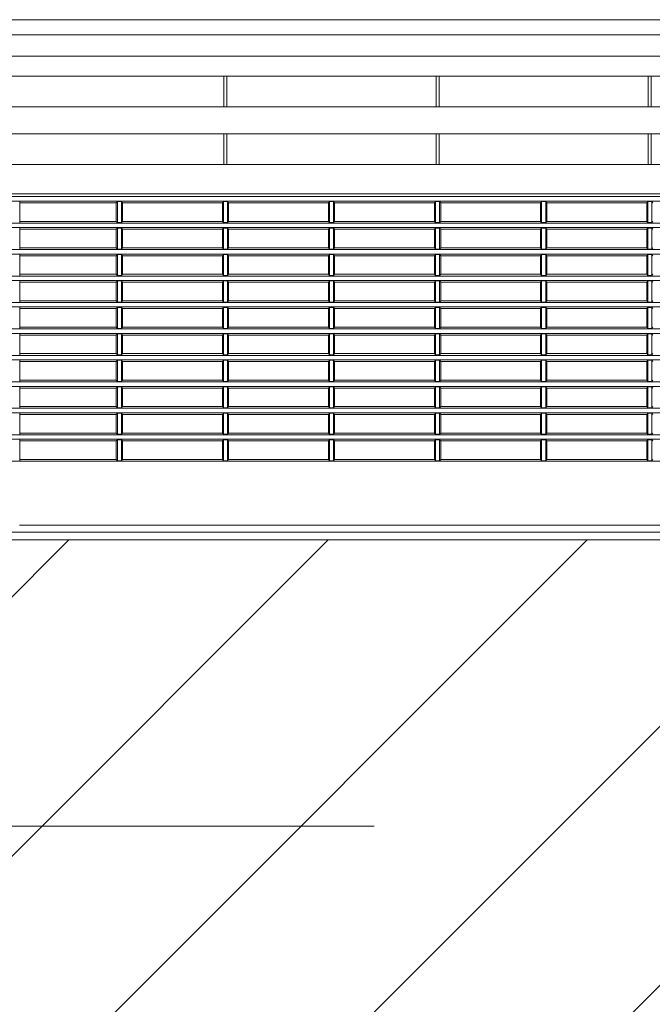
# Model space of a CAD drawing. Header units: millimetres. Extents: x -4612887 to -4536833, y -5457376 to -5415716.
# Tile 9 of 144: x -4602017 to -4601740, y -5453992 to -5453562. Entities that reach past the tile are written whole.
import ezdxf

# ---------------------------------------------------------------- set-up
doc = ezdxf.new("R2010")
doc.units = ezdxf.units.MM
doc.header["$MEASUREMENT"] = 0
doc.linetypes.add('Kropki i Kreski', pattern=[670.277762, 352.777767, -176.388884, 0, -141.111112])
for name, color, linetype, lineweight in [('is_KT-urzadzenia', 104, 'Continuous', 30), ('Osie', 8, 'Continuous', 18), ('Ściany zewnętrzne', 255, 'Continuous', 18)]:
    doc.layers.add(name, color=color, linetype=linetype, lineweight=lineweight)

msp = doc.modelspace()

# ---------------------------------------------------------------- hatches: boundary and pattern name
at = {"layer": 'Ściany zewnętrzne', "linetype": 'Continuous'}
h = msp.add_hatch(dxfattribs=at)
h.set_pattern_fill('BLOCZKI_CERAMICZNE', color=8, style=0, pattern_type=2)
h.set_pattern_definition([(45, (-4559356.9, -5416807.61), (-56.56854, 56.56854), [])])
h.paths.add_polyline_path([(-4599275.69, -5453789.1), (-4603450.69, -5453789.1), (-4603450.69, -5454039.1), (-4599275.69, -5454039.1)])

# ---------------------------------------------------------------- linework, layer by layer
at = {"layer": 'is_KT-urzadzenia', "linetype": 'Continuous', "lineweight": 9}
for p, q in [((-4601504.98, -5453561.89), (-4602436.1, -5453561.89)), ((-4601503.7, -5453568.48), (-4602437.38, -5453568.48)), ((-4601507.46, -5453577.77), (-4602433.62, -5453577.77)), ((-4601529.74, -5453586.58), (-4602411.34, -5453586.58)), ((-4601927.56, -5453586.58), (-4601927.56, -5453599.91)), ((-4601926.22, -5453586.58), (-4601926.22, -5453599.91)), ((-4601834.91, -5453586.58), (-4601834.91, -5453599.91)), ((-4601833.58, -5453586.58), (-4601833.58, -5453599.91)), ((-4601742.27, -5453586.58), (-4601742.27, -5453599.91)), ((-4601740.93, -5453586.58), (-4601740.93, -5453599.91)), ((-4601516.13, -5453599.91), (-4602424.69, -5453599.91)), ((-4601514.35, -5453611.76), (-4602426.54, -5453611.76)), ((-4601927.56, -5453611.76), (-4601927.56, -5453625.09)), ((-4601926.22, -5453611.76), (-4601926.22, -5453625.09)), ((-4601834.91, -5453611.76), (-4601834.91, -5453625.09)), ((-4601833.58, -5453611.76), (-4601833.58, -5453625.09)), ((-4601742.27, -5453611.76), (-4601742.27, -5453625.09)), ((-4601740.93, -5453611.76), (-4601740.93, -5453625.09)), ((-4601514.54, -5453625.09), (-4602426.54, -5453625.09)), ((-4602465.16, -5453637.92), (-4601475.92, -5453637.92)), ((-4602417.06, -5453639.16), (-4601524.02, -5453639.16)), ((-4602414.39, -5453641.13), (-4601526.69, -5453641.13)), ((-4602016.64, -5453641.13), (-4602016.64, -5453650.71)), ((-4602016.64, -5453641.87), (-4601974.55, -5453641.87)), ((-4601974.55, -5453641.87), (-4601974.1, -5453641.32)), ((-4601974.55, -5453641.87), (-4601974.55, -5453649.97)), ((-4601974.1, -5453641.32), (-4601974.1, -5453650.52)), ((-4601974.1, -5453641.32), (-4601972.32, -5453641.32)), ((-4601972.32, -5453641.32), (-4601971.88, -5453641.87)), ((-4601972.32, -5453641.32), (-4601972.32, -5453650.52)), ((-4601971.88, -5453641.87), (-4601928.23, -5453641.87)), ((-4601971.88, -5453649.97), (-4601971.88, -5453641.87)), ((-4601928.23, -5453641.87), (-4601927.78, -5453641.32)), ((-4601928.23, -5453641.87), (-4601928.23, -5453649.97)), ((-4601927.78, -5453641.32), (-4601927.78, -5453650.52)), ((-4601927.78, -5453641.32), (-4601926, -5453641.32)), ((-4601926, -5453641.32), (-4601925.55, -5453641.87)), ((-4601926, -5453641.32), (-4601926, -5453650.52)), ((-4601925.55, -5453641.87), (-4601881.9, -5453641.87)), ((-4601925.55, -5453649.97), (-4601925.55, -5453641.87)), ((-4601881.9, -5453641.87), (-4601881.46, -5453641.32)), ((-4601881.9, -5453641.87), (-4601881.9, -5453649.97)), ((-4601881.46, -5453641.32), (-4601881.46, -5453650.52)), ((-4601881.46, -5453641.32), (-4601879.68, -5453641.32)), ((-4601879.68, -5453641.32), (-4601879.23, -5453641.87)), ((-4601879.68, -5453641.32), (-4601879.68, -5453650.52)), ((-4601879.23, -5453641.87), (-4601835.58, -5453641.87)), ((-4601879.23, -5453649.97), (-4601879.23, -5453641.87)), ((-4601835.58, -5453641.87), (-4601835.14, -5453641.32)), ((-4601835.58, -5453641.87), (-4601835.58, -5453649.97)), ((-4601835.14, -5453641.32), (-4601835.14, -5453650.52)), ((-4601835.14, -5453641.32), (-4601833.35, -5453641.32)), ((-4601833.35, -5453641.32), (-4601832.91, -5453641.87)), ((-4601833.35, -5453641.32), (-4601833.35, -5453650.52)), ((-4601832.91, -5453641.87), (-4601789.26, -5453641.87)), ((-4601832.91, -5453649.97), (-4601832.91, -5453641.87)), ((-4601789.26, -5453641.87), (-4601788.81, -5453641.32)), ((-4601789.26, -5453641.87), (-4601789.26, -5453649.97)), ((-4601788.81, -5453641.32), (-4601788.81, -5453650.52)), ((-4601788.81, -5453641.32), (-4601787.03, -5453641.32)), ((-4601787.03, -5453641.32), (-4601786.59, -5453641.87)), ((-4601787.03, -5453641.32), (-4601787.03, -5453650.52)), ((-4601786.59, -5453641.87), (-4601742.94, -5453641.87)), ((-4601786.59, -5453649.97), (-4601786.59, -5453641.87)), ((-4601742.94, -5453641.87), (-4601742.49, -5453641.32)), ((-4601742.94, -5453641.87), (-4601742.94, -5453649.97)), ((-4601742.49, -5453641.32), (-4601742.49, -5453650.52)), ((-4601742.49, -5453641.32), (-4601740.71, -5453641.32)), ((-4601740.71, -5453641.32), (-4601740.27, -5453641.87)), ((-4601740.71, -5453641.32), (-4601740.71, -5453650.52)), ((-4602429.14, -5453650.71), (-4601511.94, -5453650.71)), ((-4602016.64, -5453649.97), (-4601974.55, -5453649.97)), ((-4601974.55, -5453649.97), (-4601974.1, -5453650.52)), ((-4601974.1, -5453650.52), (-4601972.32, -5453650.52)), ((-4601972.32, -5453650.52), (-4601971.88, -5453649.97)), ((-4601971.88, -5453649.97), (-4601928.23, -5453649.97)), ((-4601928.23, -5453649.97), (-4601927.78, -5453650.52)), ((-4601927.78, -5453650.52), (-4601926, -5453650.52)), ((-4601926, -5453650.52), (-4601925.55, -5453649.97)), ((-4601925.55, -5453649.97), (-4601881.9, -5453649.97)), ((-4601881.9, -5453649.97), (-4601881.46, -5453650.52)), ((-4601881.46, -5453650.52), (-4601879.68, -5453650.52)), ((-4601879.68, -5453650.52), (-4601879.23, -5453649.97)), ((-4601879.23, -5453649.97), (-4601835.58, -5453649.97)), ((-4601835.58, -5453649.97), (-4601835.14, -5453650.52)), ((-4601835.14, -5453650.52), (-4601833.35, -5453650.52)), ((-4601833.35, -5453650.52), (-4601832.91, -5453649.97)), ((-4601832.91, -5453649.97), (-4601789.26, -5453649.97)), ((-4601789.26, -5453649.97), (-4601788.81, -5453650.52)), ((-4601788.81, -5453650.52), (-4601787.03, -5453650.52)), ((-4601787.03, -5453650.52), (-4601786.59, -5453649.97)), ((-4601786.59, -5453649.97), (-4601742.94, -5453649.97)), ((-4601742.94, -5453649.97), (-4601742.49, -5453650.52)), ((-4601742.49, -5453650.52), (-4601740.71, -5453650.52)), ((-4601740.71, -5453650.52), (-4601740.27, -5453649.97)), ((-4602429.33, -5453652.68), (-4601511.75, -5453652.68)), ((-4602016.64, -5453652.68), (-4602016.64, -5453662.26)), ((-4602016.64, -5453653.43), (-4601974.55, -5453653.43)), ((-4601974.55, -5453653.43), (-4601974.1, -5453652.87)), ((-4601974.55, -5453653.43), (-4601974.55, -5453661.52)), ((-4601974.1, -5453652.87), (-4601974.1, -5453662.08)), ((-4601974.1, -5453652.87), (-4601972.32, -5453652.87)), ((-4601972.32, -5453652.87), (-4601971.88, -5453653.43)), ((-4601972.32, -5453652.87), (-4601972.32, -5453662.08)), ((-4601971.88, -5453653.43), (-4601928.23, -5453653.43)), ((-4601971.88, -5453661.52), (-4601971.88, -5453653.43)), ((-4601928.23, -5453653.43), (-4601927.78, -5453652.87)), ((-4601928.23, -5453653.43), (-4601928.23, -5453661.52)), ((-4601927.78, -5453652.87), (-4601927.78, -5453662.08)), ((-4601927.78, -5453652.87), (-4601926, -5453652.87)), ((-4601926, -5453652.87), (-4601925.55, -5453653.43)), ((-4601926, -5453652.87), (-4601926, -5453662.08)), ((-4601925.55, -5453653.43), (-4601881.9, -5453653.43)), ((-4601925.55, -5453661.52), (-4601925.55, -5453653.43)), ((-4601881.9, -5453653.43), (-4601881.46, -5453652.87)), ((-4601881.9, -5453653.43), (-4601881.9, -5453661.52)), ((-4601881.46, -5453652.87), (-4601881.46, -5453662.08)), ((-4601881.46, -5453652.87), (-4601879.68, -5453652.87)), ((-4601879.68, -5453652.87), (-4601879.23, -5453653.43)), ((-4601879.68, -5453652.87), (-4601879.68, -5453662.08)), ((-4601879.23, -5453653.43), (-4601835.58, -5453653.43)), ((-4601879.23, -5453661.52), (-4601879.23, -5453653.43)), ((-4601835.58, -5453653.43), (-4601835.14, -5453652.87)), ((-4601835.58, -5453653.43), (-4601835.58, -5453661.52)), ((-4601835.14, -5453652.87), (-4601835.14, -5453662.08)), ((-4601835.14, -5453652.87), (-4601833.35, -5453652.87)), ((-4601833.35, -5453652.87), (-4601832.91, -5453653.43)), ((-4601833.35, -5453652.87), (-4601833.35, -5453662.08)), ((-4601832.91, -5453653.43), (-4601789.26, -5453653.43)), ((-4601832.91, -5453661.52), (-4601832.91, -5453653.43)), ((-4601789.26, -5453653.43), (-4601788.81, -5453652.87)), ((-4601789.26, -5453653.43), (-4601789.26, -5453661.52)), ((-4601788.81, -5453652.87), (-4601788.81, -5453662.08)), ((-4601788.81, -5453652.87), (-4601787.03, -5453652.87)), ((-4601787.03, -5453652.87), (-4601786.59, -5453653.43)), ((-4601787.03, -5453652.87), (-4601787.03, -5453662.08)), ((-4601786.59, -5453661.52), (-4601786.59, -5453653.43)), ((-4601786.59, -5453653.43), (-4601742.94, -5453653.43)), ((-4601742.94, -5453653.43), (-4601742.49, -5453652.87)), ((-4601742.94, -5453653.43), (-4601742.94, -5453661.52)), ((-4601742.49, -5453652.87), (-4601742.49, -5453662.08)), ((-4601742.49, -5453652.87), (-4601740.71, -5453652.87)), ((-4601740.71, -5453652.87), (-4601740.27, -5453653.43)), ((-4601740.71, -5453652.87), (-4601740.71, -5453662.08)), ((-4602429.73, -5453662.26), (-4601511.35, -5453662.26)), ((-4602016.64, -5453661.52), (-4601974.55, -5453661.52)), ((-4601974.55, -5453661.52), (-4601974.1, -5453662.08)), ((-4601974.1, -5453662.08), (-4601972.32, -5453662.08)), ((-4601972.32, -5453662.08), (-4601971.88, -5453661.52)), ((-4601971.88, -5453661.52), (-4601928.23, -5453661.52)), ((-4601928.23, -5453661.52), (-4601927.78, -5453662.08)), ((-4601927.78, -5453662.08), (-4601926, -5453662.08)), ((-4601926, -5453662.08), (-4601925.55, -5453661.52)), ((-4601925.55, -5453661.52), (-4601881.9, -5453661.52)), ((-4601881.9, -5453661.52), (-4601881.46, -5453662.08)), ((-4601881.46, -5453662.08), (-4601879.68, -5453662.08)), ((-4601879.68, -5453662.08), (-4601879.23, -5453661.52)), ((-4601879.23, -5453661.52), (-4601835.58, -5453661.52)), ((-4601835.58, -5453661.52), (-4601835.14, -5453662.08)), ((-4601835.14, -5453662.08), (-4601833.35, -5453662.08)), ((-4601833.35, -5453662.08), (-4601832.91, -5453661.52)), ((-4601832.91, -5453661.52), (-4601789.26, -5453661.52)), ((-4601789.26, -5453661.52), (-4601788.81, -5453662.08)), ((-4601788.81, -5453662.08), (-4601787.03, -5453662.08)), ((-4601787.03, -5453662.08), (-4601786.59, -5453661.52)), ((-4601786.59, -5453661.52), (-4601742.94, -5453661.52)), ((-4601742.94, -5453661.52), (-4601742.49, -5453662.08)), ((-4601742.49, -5453662.08), (-4601740.71, -5453662.08)), ((-4601740.71, -5453662.08), (-4601740.27, -5453661.52)), ((-4602429.9, -5453664.24), (-4601511.17, -5453664.24)), ((-4602016.64, -5453664.24), (-4602016.64, -5453673.82)), ((-4602016.64, -5453664.98), (-4601974.55, -5453664.98)), ((-4601974.55, -5453664.98), (-4601974.1, -5453664.42)), ((-4601974.55, -5453664.98), (-4601974.55, -5453673.08)), ((-4601974.1, -5453664.42), (-4601974.1, -5453673.63)), ((-4601974.1, -5453664.42), (-4601972.32, -5453664.42)), ((-4601972.32, -5453664.42), (-4601972.32, -5453673.63)), ((-4601972.32, -5453664.42), (-4601971.88, -5453664.98)), ((-4601971.88, -5453664.98), (-4601928.23, -5453664.98)), ((-4601971.88, -5453673.08), (-4601971.88, -5453664.98)), ((-4601928.23, -5453664.98), (-4601927.78, -5453664.42)), ((-4601928.23, -5453664.98), (-4601928.23, -5453673.08)), ((-4601927.78, -5453664.42), (-4601927.78, -5453673.63)), ((-4601927.78, -5453664.42), (-4601926, -5453664.42)), ((-4601926, -5453664.42), (-4601926, -5453673.63)), ((-4601926, -5453664.42), (-4601925.55, -5453664.98)), ((-4601925.55, -5453664.98), (-4601881.9, -5453664.98)), ((-4601925.55, -5453673.08), (-4601925.55, -5453664.98)), ((-4601881.9, -5453664.98), (-4601881.46, -5453664.42)), ((-4601881.9, -5453664.98), (-4601881.9, -5453673.08)), ((-4601881.46, -5453664.42), (-4601881.46, -5453673.63)), ((-4601881.46, -5453664.42), (-4601879.68, -5453664.42)), ((-4601879.68, -5453664.42), (-4601879.68, -5453673.63)), ((-4601879.68, -5453664.42), (-4601879.23, -5453664.98)), ((-4601879.23, -5453664.98), (-4601835.58, -5453664.98)), ((-4601879.23, -5453673.08), (-4601879.23, -5453664.98)), ((-4601835.58, -5453664.98), (-4601835.14, -5453664.42)), ((-4601835.58, -5453664.98), (-4601835.58, -5453673.08)), ((-4601835.14, -5453664.42), (-4601835.14, -5453673.63)), ((-4601835.14, -5453664.42), (-4601833.35, -5453664.42)), ((-4601833.35, -5453664.42), (-4601833.35, -5453673.63)), ((-4601833.35, -5453664.42), (-4601832.91, -5453664.98)), ((-4601832.91, -5453664.98), (-4601789.26, -5453664.98)), ((-4601832.91, -5453673.08), (-4601832.91, -5453664.98)), ((-4601789.26, -5453664.98), (-4601788.81, -5453664.42)), ((-4601789.26, -5453664.98), (-4601789.26, -5453673.08)), ((-4601788.81, -5453664.42), (-4601788.81, -5453673.63)), ((-4601788.81, -5453664.42), (-4601787.03, -5453664.42)), ((-4601787.03, -5453664.42), (-4601787.03, -5453673.63)), ((-4601787.03, -5453664.42), (-4601786.59, -5453664.98)), ((-4601786.59, -5453673.08), (-4601786.59, -5453664.98)), ((-4601786.59, -5453664.98), (-4601742.94, -5453664.98)), ((-4601742.94, -5453664.98), (-4601742.49, -5453664.42)), ((-4601742.94, -5453664.98), (-4601742.94, -5453673.08)), ((-4601742.49, -5453664.42), (-4601742.49, -5453673.63)), ((-4601742.49, -5453664.42), (-4601740.71, -5453664.42)), ((-4601740.71, -5453664.42), (-4601740.71, -5453673.63)), ((-4601740.71, -5453664.42), (-4601740.27, -5453664.98)), ((-4602430.43, -5453675.79), (-4601510.65, -5453675.79)), ((-4602430.28, -5453673.82), (-4601510.8, -5453673.82)), ((-4602016.64, -5453673.08), (-4601974.55, -5453673.08)), ((-4602016.64, -5453675.79), (-4602016.64, -5453685.37)), ((-4602016.64, -5453676.53), (-4601974.55, -5453676.53)), ((-4601974.55, -5453673.08), (-4601974.1, -5453673.63)), ((-4601974.55, -5453676.53), (-4601974.1, -5453675.98)), ((-4601974.55, -5453676.53), (-4601974.55, -5453684.63)), ((-4601974.1, -5453673.63), (-4601972.32, -5453673.63)), ((-4601974.1, -5453675.98), (-4601974.1, -5453685.18)), ((-4601974.1, -5453675.98), (-4601972.32, -5453675.98)), ((-4601972.32, -5453673.63), (-4601971.88, -5453673.08)), ((-4601972.32, -5453675.98), (-4601971.88, -5453676.53)), ((-4601972.32, -5453675.98), (-4601972.32, -5453685.18)), ((-4601971.88, -5453673.08), (-4601928.23, -5453673.08)), ((-4601971.88, -5453676.53), (-4601928.23, -5453676.53)), ((-4601971.88, -5453684.63), (-4601971.88, -5453676.53)), ((-4601928.23, -5453673.08), (-4601927.78, -5453673.63)), ((-4601928.23, -5453676.53), (-4601927.78, -5453675.98)), ((-4601928.23, -5453676.53), (-4601928.23, -5453684.63)), ((-4601927.78, -5453673.63), (-4601926, -5453673.63)), ((-4601927.78, -5453675.98), (-4601927.78, -5453685.18)), ((-4601927.78, -5453675.98), (-4601926, -5453675.98)), ((-4601926, -5453673.63), (-4601925.55, -5453673.08)), ((-4601926, -5453675.98), (-4601925.55, -5453676.53)), ((-4601926, -5453675.98), (-4601926, -5453685.18)), ((-4601925.55, -5453673.08), (-4601881.9, -5453673.08)), ((-4601925.55, -5453676.53), (-4601881.9, -5453676.53)), ((-4601925.55, -5453684.63), (-4601925.55, -5453676.53)), ((-4601881.9, -5453673.08), (-4601881.46, -5453673.63)), ((-4601881.9, -5453676.53), (-4601881.46, -5453675.98)), ((-4601881.9, -5453676.53), (-4601881.9, -5453684.63)), ((-4601881.46, -5453673.63), (-4601879.68, -5453673.63)), ((-4601881.46, -5453675.98), (-4601881.46, -5453685.18)), ((-4601881.46, -5453675.98), (-4601879.68, -5453675.98)), ((-4601879.68, -5453673.63), (-4601879.23, -5453673.08)), ((-4601879.68, -5453675.98), (-4601879.23, -5453676.53)), ((-4601879.68, -5453675.98), (-4601879.68, -5453685.18)), ((-4601879.23, -5453673.08), (-4601835.58, -5453673.08)), ((-4601879.23, -5453676.53), (-4601835.58, -5453676.53)), ((-4601879.23, -5453684.63), (-4601879.23, -5453676.53)), ((-4601835.58, -5453673.08), (-4601835.14, -5453673.63)), ((-4601835.58, -5453676.53), (-4601835.14, -5453675.98)), ((-4601835.58, -5453676.53), (-4601835.58, -5453684.63)), ((-4601835.14, -5453673.63), (-4601833.35, -5453673.63)), ((-4601835.14, -5453675.98), (-4601835.14, -5453685.18)), ((-4601835.14, -5453675.98), (-4601833.35, -5453675.98)), ((-4601833.35, -5453673.63), (-4601832.91, -5453673.08)), ((-4601833.35, -5453675.98), (-4601832.91, -5453676.53)), ((-4601833.35, -5453675.98), (-4601833.35, -5453685.18)), ((-4601832.91, -5453673.08), (-4601789.26, -5453673.08)), ((-4601832.91, -5453676.53), (-4601789.26, -5453676.53)), ((-4601832.91, -5453684.63), (-4601832.91, -5453676.53)), ((-4601789.26, -5453673.08), (-4601788.81, -5453673.63)), ((-4601789.26, -5453676.53), (-4601788.81, -5453675.98)), ((-4601789.26, -5453676.53), (-4601789.26, -5453684.63)), ((-4601788.81, -5453673.63), (-4601787.03, -5453673.63)), ((-4601788.81, -5453675.98), (-4601788.81, -5453685.18)), ((-4601788.81, -5453675.98), (-4601787.03, -5453675.98)), ((-4601787.03, -5453673.63), (-4601786.59, -5453673.08)), ((-4601787.03, -5453675.98), (-4601786.59, -5453676.53)), ((-4601787.03, -5453675.98), (-4601787.03, -5453685.18)), ((-4601786.59, -5453673.08), (-4601742.94, -5453673.08)), ((-4601786.59, -5453684.63), (-4601786.59, -5453676.53)), ((-4601786.59, -5453676.53), (-4601742.94, -5453676.53)), ((-4601742.94, -5453673.08), (-4601742.49, -5453673.63)), ((-4601742.94, -5453676.53), (-4601742.49, -5453675.98)), ((-4601742.94, -5453676.53), (-4601742.94, -5453684.63)), ((-4601742.49, -5453673.63), (-4601740.71, -5453673.63)), ((-4601742.49, -5453675.98), (-4601742.49, -5453685.18)), ((-4601742.49, -5453675.98), (-4601740.71, -5453675.98)), ((-4601740.71, -5453673.63), (-4601740.27, -5453673.08)), ((-4601740.71, -5453675.98), (-4601740.27, -5453676.53)), ((-4601740.71, -5453675.98), (-4601740.71, -5453685.18)), ((-4602016.64, -5453684.63), (-4601974.55, -5453684.63)), ((-4601974.55, -5453684.63), (-4601974.1, -5453685.18)), ((-4601972.32, -5453685.18), (-4601971.88, -5453684.63)), ((-4601971.88, -5453684.63), (-4601928.23, -5453684.63)), ((-4601928.23, -5453684.63), (-4601927.78, -5453685.18)), ((-4601926, -5453685.18), (-4601925.55, -5453684.63)), ((-4601925.55, -5453684.63), (-4601881.9, -5453684.63)), ((-4601881.9, -5453684.63), (-4601881.46, -5453685.18)), ((-4601879.68, -5453685.18), (-4601879.23, -5453684.63)), ((-4601879.23, -5453684.63), (-4601835.58, -5453684.63)), ((-4601835.58, -5453684.63), (-4601835.14, -5453685.18)), ((-4601833.35, -5453685.18), (-4601832.91, -5453684.63)), ((-4601832.91, -5453684.63), (-4601789.26, -5453684.63)), ((-4601789.26, -5453684.63), (-4601788.81, -5453685.18)), ((-4601787.03, -5453685.18), (-4601786.59, -5453684.63)), ((-4601786.59, -5453684.63), (-4601742.94, -5453684.63)), ((-4601742.94, -5453684.63), (-4601742.49, -5453685.18)), ((-4601740.71, -5453685.18), (-4601740.27, -5453684.63)), ((-4602430.92, -5453687.34), (-4601510.16, -5453687.34)), ((-4602430.77, -5453685.37), (-4601510.31, -5453685.37)), ((-4602016.64, -5453687.34), (-4602016.64, -5453696.92)), ((-4602016.64, -5453688.08), (-4601974.55, -5453688.08)), ((-4601974.55, -5453688.08), (-4601974.1, -5453687.53)), ((-4601974.55, -5453688.08), (-4601974.55, -5453696.18)), ((-4601974.1, -5453685.18), (-4601972.32, -5453685.18)), ((-4601974.1, -5453687.53), (-4601974.1, -5453696.74)), ((-4601974.1, -5453687.53), (-4601972.32, -5453687.53)), ((-4601972.32, -5453687.53), (-4601972.32, -5453696.74)), ((-4601972.32, -5453687.53), (-4601971.88, -5453688.08)), ((-4601971.88, -5453696.18), (-4601971.88, -5453688.08)), ((-4601971.88, -5453688.08), (-4601928.23, -5453688.08)), ((-4601928.23, -5453688.08), (-4601927.78, -5453687.53)), ((-4601928.23, -5453688.08), (-4601928.23, -5453696.18)), ((-4601927.78, -5453685.18), (-4601926, -5453685.18)), ((-4601927.78, -5453687.53), (-4601927.78, -5453696.74)), ((-4601927.78, -5453687.53), (-4601926, -5453687.53)), ((-4601926, -5453687.53), (-4601926, -5453696.74)), ((-4601926, -5453687.53), (-4601925.55, -5453688.08)), ((-4601925.55, -5453696.18), (-4601925.55, -5453688.08)), ((-4601925.55, -5453688.08), (-4601881.9, -5453688.08)), ((-4601881.9, -5453688.08), (-4601881.46, -5453687.53)), ((-4601881.9, -5453688.08), (-4601881.9, -5453696.18)), ((-4601881.46, -5453685.18), (-4601879.68, -5453685.18)), ((-4601881.46, -5453687.53), (-4601881.46, -5453696.74)), ((-4601881.46, -5453687.53), (-4601879.68, -5453687.53)), ((-4601879.68, -5453687.53), (-4601879.68, -5453696.74)), ((-4601879.68, -5453687.53), (-4601879.23, -5453688.08)), ((-4601879.23, -5453688.08), (-4601835.58, -5453688.08)), ((-4601879.23, -5453696.18), (-4601879.23, -5453688.08)), ((-4601835.58, -5453688.08), (-4601835.14, -5453687.53)), ((-4601835.58, -5453688.08), (-4601835.58, -5453696.18)), ((-4601835.14, -5453685.18), (-4601833.35, -5453685.18)), ((-4601835.14, -5453687.53), (-4601835.14, -5453696.74)), ((-4601835.14, -5453687.53), (-4601833.35, -5453687.53)), ((-4601833.35, -5453687.53), (-4601833.35, -5453696.74)), ((-4601833.35, -5453687.53), (-4601832.91, -5453688.08)), ((-4601832.91, -5453696.18), (-4601832.91, -5453688.08)), ((-4601832.91, -5453688.08), (-4601789.26, -5453688.08)), ((-4601789.26, -5453688.08), (-4601788.81, -5453687.53)), ((-4601789.26, -5453688.08), (-4601789.26, -5453696.18)), ((-4601788.81, -5453685.18), (-4601787.03, -5453685.18)), ((-4601788.81, -5453687.53), (-4601787.03, -5453687.53)), ((-4601788.81, -5453687.53), (-4601788.81, -5453696.74)), ((-4601787.03, -5453687.53), (-4601786.59, -5453688.08)), ((-4601787.03, -5453687.53), (-4601787.03, -5453696.74)), ((-4601786.59, -5453696.18), (-4601786.59, -5453688.08)), ((-4601786.59, -5453688.08), (-4601742.94, -5453688.08)), ((-4601742.94, -5453688.08), (-4601742.49, -5453687.53)), ((-4601742.94, -5453688.08), (-4601742.94, -5453696.18)), ((-4601742.49, -5453685.18), (-4601740.71, -5453685.18)), ((-4601742.49, -5453687.53), (-4601740.71, -5453687.53)), ((-4601742.49, -5453687.53), (-4601742.49, -5453696.74)), ((-4601740.71, -5453687.53), (-4601740.27, -5453688.08)), ((-4601740.71, -5453687.53), (-4601740.71, -5453696.74)), ((-4602431.22, -5453696.92), (-4601509.86, -5453696.92)), ((-4602016.64, -5453696.18), (-4601974.55, -5453696.18)), ((-4601974.55, -5453696.18), (-4601974.1, -5453696.74)), ((-4601974.1, -5453696.74), (-4601972.32, -5453696.74)), ((-4601972.32, -5453696.74), (-4601971.88, -5453696.18)), ((-4601971.88, -5453696.18), (-4601928.23, -5453696.18)), ((-4601928.23, -5453696.18), (-4601927.78, -5453696.74)), ((-4601927.78, -5453696.74), (-4601926, -5453696.74)), ((-4601926, -5453696.74), (-4601925.55, -5453696.18)), ((-4601925.55, -5453696.18), (-4601881.9, -5453696.18)), ((-4601881.9, -5453696.18), (-4601881.46, -5453696.74)), ((-4601881.46, -5453696.74), (-4601879.68, -5453696.74)), ((-4601879.68, -5453696.74), (-4601879.23, -5453696.18)), ((-4601879.23, -5453696.18), (-4601835.58, -5453696.18)), ((-4601835.58, -5453696.18), (-4601835.14, -5453696.74)), ((-4601835.14, -5453696.74), (-4601833.35, -5453696.74)), ((-4601833.35, -5453696.74), (-4601832.91, -5453696.18)), ((-4601832.91, -5453696.18), (-4601789.26, -5453696.18)), ((-4601789.26, -5453696.18), (-4601788.81, -5453696.74)), ((-4601788.81, -5453696.74), (-4601787.03, -5453696.74)), ((-4601787.03, -5453696.74), (-4601786.59, -5453696.18)), ((-4601786.59, -5453696.18), (-4601742.94, -5453696.18)), ((-4601742.94, -5453696.18), (-4601742.49, -5453696.74)), ((-4601742.49, -5453696.74), (-4601740.71, -5453696.74)), ((-4601740.71, -5453696.74), (-4601740.27, -5453696.18)), ((-4602431.35, -5453698.9), (-4601509.73, -5453698.9)), ((-4602016.64, -5453698.9), (-4602016.64, -5453708.48)), ((-4602016.64, -5453699.64), (-4601974.55, -5453699.64)), ((-4601974.55, -5453699.64), (-4601974.1, -5453699.08)), ((-4601974.55, -5453699.64), (-4601974.55, -5453707.73)), ((-4601974.1, -5453699.08), (-4601974.1, -5453708.29)), ((-4601974.1, -5453699.08), (-4601972.32, -5453699.08)), ((-4601972.32, -5453699.08), (-4601971.88, -5453699.64)), ((-4601972.32, -5453699.08), (-4601972.32, -5453708.29)), ((-4601971.88, -5453699.64), (-4601928.23, -5453699.64)), ((-4601971.88, -5453707.73), (-4601971.88, -5453699.64)), ((-4601928.23, -5453699.64), (-4601927.78, -5453699.08)), ((-4601928.23, -5453699.64), (-4601928.23, -5453707.73)), ((-4601927.78, -5453699.08), (-4601927.78, -5453708.29)), ((-4601927.78, -5453699.08), (-4601926, -5453699.08)), ((-4601926, -5453699.08), (-4601925.55, -5453699.64)), ((-4601926, -5453699.08), (-4601926, -5453708.29)), ((-4601925.55, -5453699.64), (-4601881.9, -5453699.64)), ((-4601925.55, -5453707.73), (-4601925.55, -5453699.64)), ((-4601881.9, -5453699.64), (-4601881.46, -5453699.08)), ((-4601881.9, -5453699.64), (-4601881.9, -5453707.73)), ((-4601881.46, -5453699.08), (-4601881.46, -5453708.29)), ((-4601881.46, -5453699.08), (-4601879.68, -5453699.08)), ((-4601879.68, -5453699.08), (-4601879.23, -5453699.64)), ((-4601879.68, -5453699.08), (-4601879.68, -5453708.29)), ((-4601879.23, -5453699.64), (-4601835.58, -5453699.64)), ((-4601879.23, -5453707.73), (-4601879.23, -5453699.64)), ((-4601835.58, -5453699.64), (-4601835.14, -5453699.08)), ((-4601835.58, -5453699.64), (-4601835.58, -5453707.73)), ((-4601835.14, -5453699.08), (-4601835.14, -5453708.29)), ((-4601835.14, -5453699.08), (-4601833.35, -5453699.08)), ((-4601833.35, -5453699.08), (-4601832.91, -5453699.64)), ((-4601833.35, -5453699.08), (-4601833.35, -5453708.29)), ((-4601832.91, -5453699.64), (-4601789.26, -5453699.64)), ((-4601832.91, -5453707.73), (-4601832.91, -5453699.64)), ((-4601789.26, -5453699.64), (-4601788.81, -5453699.08)), ((-4601789.26, -5453699.64), (-4601789.26, -5453707.73)), ((-4601788.81, -5453699.08), (-4601788.81, -5453708.29)), ((-4601788.81, -5453699.08), (-4601787.03, -5453699.08)), ((-4601787.03, -5453699.08), (-4601786.59, -5453699.64)), ((-4601787.03, -5453699.08), (-4601787.03, -5453708.29)), ((-4601786.59, -5453699.64), (-4601742.94, -5453699.64)), ((-4601786.59, -5453707.73), (-4601786.59, -5453699.64)), ((-4601742.94, -5453699.64), (-4601742.49, -5453699.08)), ((-4601742.94, -5453699.64), (-4601742.94, -5453707.73)), ((-4601742.49, -5453699.08), (-4601742.49, -5453708.29)), ((-4601742.49, -5453699.08), (-4601740.71, -5453699.08)), ((-4601740.71, -5453699.08), (-4601740.27, -5453699.64)), ((-4601740.71, -5453699.08), (-4601740.71, -5453708.29)), ((-4602431.74, -5453710.45), (-4601509.34, -5453710.45)), ((-4602431.62, -5453708.48), (-4601509.46, -5453708.48)), ((-4602016.64, -5453707.73), (-4601974.55, -5453707.73)), ((-4602016.64, -5453710.45), (-4602016.64, -5453720.03)), ((-4601974.55, -5453707.73), (-4601974.1, -5453708.29)), ((-4601974.55, -5453711.19), (-4601974.1, -5453710.64)), ((-4601974.1, -5453708.29), (-4601972.32, -5453708.29)), ((-4601974.1, -5453710.64), (-4601974.1, -5453719.84)), ((-4601974.1, -5453710.64), (-4601972.32, -5453710.64)), ((-4601972.32, -5453708.29), (-4601971.88, -5453707.73)), ((-4601972.32, -5453710.64), (-4601971.88, -5453711.19)), ((-4601972.32, -5453710.64), (-4601972.32, -5453719.84)), ((-4601971.88, -5453707.73), (-4601928.23, -5453707.73)), ((-4601928.23, -5453707.73), (-4601927.78, -5453708.29)), ((-4601928.23, -5453711.19), (-4601927.78, -5453710.64)), ((-4601927.78, -5453708.29), (-4601926, -5453708.29)), ((-4601927.78, -5453710.64), (-4601927.78, -5453719.84)), ((-4601927.78, -5453710.64), (-4601926, -5453710.64)), ((-4601926, -5453708.29), (-4601925.55, -5453707.73)), ((-4601926, -5453710.64), (-4601925.55, -5453711.19)), ((-4601926, -5453710.64), (-4601926, -5453719.84)), ((-4601925.55, -5453707.73), (-4601881.9, -5453707.73)), ((-4601881.9, -5453707.73), (-4601881.46, -5453708.29)), ((-4601881.9, -5453711.19), (-4601881.46, -5453710.64)), ((-4601881.46, -5453708.29), (-4601879.68, -5453708.29)), ((-4601881.46, -5453710.64), (-4601881.46, -5453719.84)), ((-4601881.46, -5453710.64), (-4601879.68, -5453710.64)), ((-4601879.68, -5453708.29), (-4601879.23, -5453707.73)), ((-4601879.68, -5453710.64), (-4601879.23, -5453711.19)), ((-4601879.68, -5453710.64), (-4601879.68, -5453719.84)), ((-4601879.23, -5453707.73), (-4601835.58, -5453707.73)), ((-4601835.58, -5453707.73), (-4601835.14, -5453708.29)), ((-4601835.58, -5453711.19), (-4601835.14, -5453710.64)), ((-4601835.14, -5453708.29), (-4601833.35, -5453708.29)), ((-4601835.14, -5453710.64), (-4601835.14, -5453719.84)), ((-4601835.14, -5453710.64), (-4601833.35, -5453710.64)), ((-4601833.35, -5453708.29), (-4601832.91, -5453707.73)), ((-4601833.35, -5453710.64), (-4601832.91, -5453711.19)), ((-4601833.35, -5453710.64), (-4601833.35, -5453719.84)), ((-4601832.91, -5453707.73), (-4601789.26, -5453707.73)), ((-4601789.26, -5453707.73), (-4601788.81, -5453708.29)), ((-4601789.26, -5453711.19), (-4601788.81, -5453710.64)), ((-4601788.81, -5453708.29), (-4601787.03, -5453708.29)), ((-4601788.81, -5453710.64), (-4601788.81, -5453719.84)), ((-4601788.81, -5453710.64), (-4601787.03, -5453710.64)), ((-4601787.03, -5453708.29), (-4601786.59, -5453707.73)), ((-4601787.03, -5453710.64), (-4601786.59, -5453711.19)), ((-4601787.03, -5453710.64), (-4601787.03, -5453719.84)), ((-4601786.59, -5453707.73), (-4601742.94, -5453707.73)), ((-4601742.94, -5453707.73), (-4601742.49, -5453708.29)), ((-4601742.94, -5453711.19), (-4601742.49, -5453710.64)), ((-4601742.49, -5453708.29), (-4601740.71, -5453708.29)), ((-4601742.49, -5453710.64), (-4601742.49, -5453719.84)), ((-4601742.49, -5453710.64), (-4601740.71, -5453710.64)), ((-4601740.71, -5453708.29), (-4601740.27, -5453707.73)), ((-4601740.71, -5453710.64), (-4601740.27, -5453711.19)), ((-4601740.71, -5453710.64), (-4601740.71, -5453719.84)), ((-4602016.64, -5453711.19), (-4601974.55, -5453711.19)), ((-4601974.55, -5453711.19), (-4601974.55, -5453719.29)), ((-4601971.88, -5453711.19), (-4601928.23, -5453711.19)), ((-4601971.88, -5453719.29), (-4601971.88, -5453711.19)), ((-4601928.23, -5453711.19), (-4601928.23, -5453719.29)), ((-4601925.55, -5453711.19), (-4601881.9, -5453711.19)), ((-4601925.55, -5453719.29), (-4601925.55, -5453711.19)), ((-4601881.9, -5453711.19), (-4601881.9, -5453719.29)), ((-4601879.23, -5453711.19), (-4601835.58, -5453711.19)), ((-4601879.23, -5453719.29), (-4601879.23, -5453711.19)), ((-4601835.58, -5453711.19), (-4601835.58, -5453719.29)), ((-4601832.91, -5453711.19), (-4601789.26, -5453711.19)), ((-4601832.91, -5453719.29), (-4601832.91, -5453711.19)), ((-4601789.26, -5453711.19), (-4601789.26, -5453719.29)), ((-4601786.59, -5453711.19), (-4601742.94, -5453711.19)), ((-4601786.59, -5453719.29), (-4601786.59, -5453711.19)), ((-4601742.94, -5453711.19), (-4601742.94, -5453719.29)), ((-4602016.64, -5453719.29), (-4601974.55, -5453719.29)), ((-4601974.55, -5453719.29), (-4601974.1, -5453719.84)), ((-4601972.32, -5453719.84), (-4601971.88, -5453719.29)), ((-4601971.88, -5453719.29), (-4601928.23, -5453719.29)), ((-4601928.23, -5453719.29), (-4601927.78, -5453719.84)), ((-4601926, -5453719.84), (-4601925.55, -5453719.29)), ((-4601925.55, -5453719.29), (-4601881.9, -5453719.29)), ((-4601881.9, -5453719.29), (-4601881.46, -5453719.84)), ((-4601879.68, -5453719.84), (-4601879.23, -5453719.29)), ((-4601879.23, -5453719.29), (-4601835.58, -5453719.29)), ((-4601835.58, -5453719.29), (-4601835.14, -5453719.84)), ((-4601833.35, -5453719.84), (-4601832.91, -5453719.29)), ((-4601832.91, -5453719.29), (-4601789.26, -5453719.29)), ((-4601789.26, -5453719.29), (-4601788.81, -5453719.84)), ((-4601787.03, -5453719.84), (-4601786.59, -5453719.29)), ((-4601786.59, -5453719.29), (-4601742.94, -5453719.29)), ((-4601742.94, -5453719.29), (-4601742.49, -5453719.84)), ((-4601740.71, -5453719.84), (-4601740.27, -5453719.29)), ((-4602432.07, -5453722), (-4601509.01, -5453722)), ((-4602431.98, -5453720.03), (-4601509.1, -5453720.03)), ((-4602016.64, -5453722), (-4602016.64, -5453731.58)), ((-4602016.64, -5453722.74), (-4601974.55, -5453722.74)), ((-4601974.55, -5453722.74), (-4601974.1, -5453722.19)), ((-4601974.55, -5453722.74), (-4601974.55, -5453730.84)), ((-4601974.1, -5453719.84), (-4601972.32, -5453719.84)), ((-4601974.1, -5453722.19), (-4601974.1, -5453731.4)), ((-4601974.1, -5453722.19), (-4601972.32, -5453722.19)), ((-4601972.32, -5453722.19), (-4601972.32, -5453731.4)), ((-4601972.32, -5453722.19), (-4601971.88, -5453722.74)), ((-4601971.88, -5453730.84), (-4601971.88, -5453722.74)), ((-4601971.88, -5453722.74), (-4601928.23, -5453722.74)), ((-4601928.23, -5453722.74), (-4601927.78, -5453722.19)), ((-4601928.23, -5453722.74), (-4601928.23, -5453730.84)), ((-4601927.78, -5453719.84), (-4601926, -5453719.84)), ((-4601927.78, -5453722.19), (-4601927.78, -5453731.4)), ((-4601927.78, -5453722.19), (-4601926, -5453722.19)), ((-4601926, -5453722.19), (-4601926, -5453731.4)), ((-4601926, -5453722.19), (-4601925.55, -5453722.74)), ((-4601925.55, -5453722.74), (-4601881.9, -5453722.74)), ((-4601925.55, -5453730.84), (-4601925.55, -5453722.74)), ((-4601881.9, -5453722.74), (-4601881.46, -5453722.19)), ((-4601881.9, -5453722.74), (-4601881.9, -5453730.84)), ((-4601881.46, -5453719.84), (-4601879.68, -5453719.84)), ((-4601881.46, -5453722.19), (-4601881.46, -5453731.4)), ((-4601881.46, -5453722.19), (-4601879.68, -5453722.19)), ((-4601879.68, -5453722.19), (-4601879.68, -5453731.4)), ((-4601879.68, -5453722.19), (-4601879.23, -5453722.74)), ((-4601879.23, -5453722.74), (-4601835.58, -5453722.74)), ((-4601879.23, -5453730.84), (-4601879.23, -5453722.74)), ((-4601835.58, -5453722.74), (-4601835.14, -5453722.19)), ((-4601835.58, -5453722.74), (-4601835.58, -5453730.84)), ((-4601835.14, -5453719.84), (-4601833.35, -5453719.84)), ((-4601835.14, -5453722.19), (-4601835.14, -5453731.4)), ((-4601835.14, -5453722.19), (-4601833.35, -5453722.19)), ((-4601833.35, -5453722.19), (-4601833.35, -5453731.4)), ((-4601833.35, -5453722.19), (-4601832.91, -5453722.74)), ((-4601832.91, -5453730.84), (-4601832.91, -5453722.74)), ((-4601832.91, -5453722.74), (-4601789.26, -5453722.74)), ((-4601789.26, -5453722.74), (-4601788.81, -5453722.19)), ((-4601789.26, -5453722.74), (-4601789.26, -5453730.84)), ((-4601788.81, -5453719.84), (-4601787.03, -5453719.84)), ((-4601788.81, -5453722.19), (-4601788.81, -5453731.4)), ((-4601788.81, -5453722.19), (-4601787.03, -5453722.19)), ((-4601787.03, -5453722.19), (-4601787.03, -5453731.4)), ((-4601787.03, -5453722.19), (-4601786.59, -5453722.74)), ((-4601786.59, -5453722.74), (-4601742.94, -5453722.74)), ((-4601786.59, -5453730.84), (-4601786.59, -5453722.74)), ((-4601742.94, -5453722.74), (-4601742.49, -5453722.19)), ((-4601742.94, -5453722.74), (-4601742.94, -5453730.84)), ((-4601742.49, -5453719.84), (-4601740.71, -5453719.84)), ((-4601742.49, -5453722.19), (-4601742.49, -5453731.4)), ((-4601742.49, -5453722.19), (-4601740.71, -5453722.19)), ((-4601740.71, -5453722.19), (-4601740.71, -5453731.4)), ((-4601740.71, -5453722.19), (-4601740.27, -5453722.74)), ((-4602432.28, -5453731.58), (-4601508.8, -5453731.58)), ((-4602016.64, -5453730.84), (-4601974.55, -5453730.84)), ((-4601974.55, -5453730.84), (-4601974.1, -5453731.4)), ((-4601974.1, -5453731.4), (-4601972.32, -5453731.4)), ((-4601972.32, -5453731.4), (-4601971.88, -5453730.84)), ((-4601971.88, -5453730.84), (-4601928.23, -5453730.84)), ((-4601928.23, -5453730.84), (-4601927.78, -5453731.4)), ((-4601927.78, -5453731.4), (-4601926, -5453731.4)), ((-4601926, -5453731.4), (-4601925.55, -5453730.84)), ((-4601925.55, -5453730.84), (-4601881.9, -5453730.84)), ((-4601881.9, -5453730.84), (-4601881.46, -5453731.4)), ((-4601881.46, -5453731.4), (-4601879.68, -5453731.4)), ((-4601879.68, -5453731.4), (-4601879.23, -5453730.84)), ((-4601879.23, -5453730.84), (-4601835.58, -5453730.84)), ((-4601835.58, -5453730.84), (-4601835.14, -5453731.4)), ((-4601835.14, -5453731.4), (-4601833.35, -5453731.4)), ((-4601833.35, -5453731.4), (-4601832.91, -5453730.84)), ((-4601832.91, -5453730.84), (-4601789.26, -5453730.84)), ((-4601789.26, -5453730.84), (-4601788.81, -5453731.4)), ((-4601788.81, -5453731.4), (-4601787.03, -5453731.4)), ((-4601787.03, -5453731.4), (-4601786.59, -5453730.84)), ((-4601786.59, -5453730.84), (-4601742.94, -5453730.84)), ((-4601742.94, -5453730.84), (-4601742.49, -5453731.4)), ((-4601742.49, -5453731.4), (-4601740.71, -5453731.4)), ((-4601740.71, -5453731.4), (-4601740.27, -5453730.84)), ((-4602432.36, -5453733.56), (-4601508.71, -5453733.56)), ((-4602016.64, -5453733.56), (-4602016.64, -5453743.13)), ((-4602016.64, -5453734.3), (-4601974.55, -5453734.3)), ((-4601974.55, -5453734.3), (-4601974.1, -5453733.74)), ((-4601974.55, -5453734.3), (-4601974.55, -5453742.39)), ((-4601974.1, -5453733.74), (-4601974.1, -5453742.95)), ((-4601974.1, -5453733.74), (-4601972.32, -5453733.74)), ((-4601972.32, -5453733.74), (-4601971.88, -5453734.3)), ((-4601972.32, -5453733.74), (-4601972.32, -5453742.95)), ((-4601971.88, -5453734.3), (-4601928.23, -5453734.3)), ((-4601971.88, -5453742.39), (-4601971.88, -5453734.3)), ((-4601928.23, -5453734.3), (-4601927.78, -5453733.74)), ((-4601928.23, -5453734.3), (-4601928.23, -5453742.39)), ((-4601927.78, -5453733.74), (-4601927.78, -5453742.95)), ((-4601927.78, -5453733.74), (-4601926, -5453733.74)), ((-4601926, -5453733.74), (-4601925.55, -5453734.3)), ((-4601926, -5453733.74), (-4601926, -5453742.95)), ((-4601925.55, -5453734.3), (-4601881.9, -5453734.3)), ((-4601925.55, -5453742.39), (-4601925.55, -5453734.3)), ((-4601881.9, -5453734.3), (-4601881.46, -5453733.74)), ((-4601881.9, -5453734.3), (-4601881.9, -5453742.39)), ((-4601881.46, -5453733.74), (-4601881.46, -5453742.95)), ((-4601881.46, -5453733.74), (-4601879.68, -5453733.74)), ((-4601879.68, -5453733.74), (-4601879.23, -5453734.3)), ((-4601879.68, -5453733.74), (-4601879.68, -5453742.95)), ((-4601879.23, -5453734.3), (-4601835.58, -5453734.3)), ((-4601879.23, -5453742.39), (-4601879.23, -5453734.3)), ((-4601835.58, -5453734.3), (-4601835.14, -5453733.74)), ((-4601835.58, -5453734.3), (-4601835.58, -5453742.39)), ((-4601835.14, -5453733.74), (-4601835.14, -5453742.95)), ((-4601835.14, -5453733.74), (-4601833.35, -5453733.74)), ((-4601833.35, -5453733.74), (-4601832.91, -5453734.3)), ((-4601833.35, -5453733.74), (-4601833.35, -5453742.95)), ((-4601832.91, -5453734.3), (-4601789.26, -5453734.3)), ((-4601832.91, -5453742.39), (-4601832.91, -5453734.3)), ((-4601789.26, -5453734.3), (-4601788.81, -5453733.74)), ((-4601789.26, -5453734.3), (-4601789.26, -5453742.39)), ((-4601788.81, -5453733.74), (-4601788.81, -5453742.95)), ((-4601788.81, -5453733.74), (-4601787.03, -5453733.74)), ((-4601787.03, -5453733.74), (-4601786.59, -5453734.3)), ((-4601787.03, -5453733.74), (-4601787.03, -5453742.95)), ((-4601786.59, -5453734.3), (-4601742.94, -5453734.3)), ((-4601786.59, -5453742.39), (-4601786.59, -5453734.3)), ((-4601742.94, -5453734.3), (-4601742.49, -5453733.74)), ((-4601742.94, -5453734.3), (-4601742.94, -5453742.39)), ((-4601742.49, -5453733.74), (-4601742.49, -5453742.95)), ((-4601742.49, -5453733.74), (-4601740.71, -5453733.74)), ((-4601740.71, -5453733.74), (-4601740.27, -5453734.3)), ((-4601740.71, -5453733.74), (-4601740.71, -5453742.95)), ((-4602432.61, -5453745.11), (-4601508.47, -5453745.11)), ((-4602432.54, -5453743.13), (-4601508.54, -5453743.13)), ((-4602016.64, -5453742.39), (-4601974.55, -5453742.39)), ((-4602016.64, -5453745.11), (-4602016.64, -5453754.69)), ((-4601974.55, -5453742.39), (-4601974.1, -5453742.95)), ((-4601974.55, -5453745.85), (-4601974.1, -5453745.29)), ((-4601974.1, -5453742.95), (-4601972.32, -5453742.95)), ((-4601974.1, -5453745.29), (-4601974.1, -5453754.5)), ((-4601974.1, -5453745.29), (-4601972.32, -5453745.29)), ((-4601972.32, -5453742.95), (-4601971.88, -5453742.39)), ((-4601972.32, -5453745.29), (-4601972.32, -5453754.5)), ((-4601972.32, -5453745.29), (-4601971.88, -5453745.85)), ((-4601971.88, -5453742.39), (-4601928.23, -5453742.39)), ((-4601928.23, -5453742.39), (-4601927.78, -5453742.95)), ((-4601928.23, -5453745.85), (-4601927.78, -5453745.29)), ((-4601927.78, -5453742.95), (-4601926, -5453742.95)), ((-4601927.78, -5453745.29), (-4601927.78, -5453754.5)), ((-4601927.78, -5453745.29), (-4601926, -5453745.29)), ((-4601926, -5453742.95), (-4601925.55, -5453742.39)), ((-4601926, -5453745.29), (-4601926, -5453754.5)), ((-4601926, -5453745.29), (-4601925.55, -5453745.85)), ((-4601925.55, -5453742.39), (-4601881.9, -5453742.39)), ((-4601881.9, -5453742.39), (-4601881.46, -5453742.95)), ((-4601881.9, -5453745.85), (-4601881.46, -5453745.29)), ((-4601881.46, -5453742.95), (-4601879.68, -5453742.95)), ((-4601881.46, -5453745.29), (-4601881.46, -5453754.5)), ((-4601881.46, -5453745.29), (-4601879.68, -5453745.29)), ((-4601879.68, -5453742.95), (-4601879.23, -5453742.39)), ((-4601879.68, -5453745.29), (-4601879.68, -5453754.5)), ((-4601879.68, -5453745.29), (-4601879.23, -5453745.85)), ((-4601879.23, -5453742.39), (-4601835.58, -5453742.39)), ((-4601835.58, -5453742.39), (-4601835.14, -5453742.95)), ((-4601835.58, -5453745.85), (-4601835.14, -5453745.29)), ((-4601835.14, -5453742.95), (-4601833.35, -5453742.95)), ((-4601835.14, -5453745.29), (-4601835.14, -5453754.5)), ((-4601835.14, -5453745.29), (-4601833.35, -5453745.29)), ((-4601833.35, -5453742.95), (-4601832.91, -5453742.39)), ((-4601833.35, -5453745.29), (-4601833.35, -5453754.5)), ((-4601833.35, -5453745.29), (-4601832.91, -5453745.85)), ((-4601832.91, -5453742.39), (-4601789.26, -5453742.39)), ((-4601789.26, -5453742.39), (-4601788.81, -5453742.95)), ((-4601789.26, -5453745.85), (-4601788.81, -5453745.29)), ((-4601788.81, -5453742.95), (-4601787.03, -5453742.95)), ((-4601788.81, -5453745.29), (-4601788.81, -5453754.5)), ((-4601788.81, -5453745.29), (-4601787.03, -5453745.29)), ((-4601787.03, -5453742.95), (-4601786.59, -5453742.39)), ((-4601787.03, -5453745.29), (-4601787.03, -5453754.5)), ((-4601787.03, -5453745.29), (-4601786.59, -5453745.85)), ((-4601786.59, -5453742.39), (-4601742.94, -5453742.39)), ((-4601742.94, -5453742.39), (-4601742.49, -5453742.95)), ((-4601742.94, -5453745.85), (-4601742.49, -5453745.29)), ((-4601742.49, -5453742.95), (-4601740.71, -5453742.95)), ((-4601742.49, -5453745.29), (-4601742.49, -5453754.5)), ((-4601742.49, -5453745.29), (-4601740.71, -5453745.29)), ((-4601740.71, -5453742.95), (-4601740.27, -5453742.39)), ((-4601740.71, -5453745.29), (-4601740.71, -5453754.5)), ((-4601740.71, -5453745.29), (-4601740.27, -5453745.85)), ((-4602016.64, -5453745.85), (-4601974.55, -5453745.85)), ((-4601974.55, -5453745.85), (-4601974.55, -5453753.95)), ((-4601971.88, -5453745.85), (-4601928.23, -5453745.85)), ((-4601971.88, -5453753.95), (-4601971.88, -5453745.85)), ((-4601928.23, -5453745.85), (-4601928.23, -5453753.95)), ((-4601925.55, -5453745.85), (-4601881.9, -5453745.85)), ((-4601925.55, -5453753.95), (-4601925.55, -5453745.85)), ((-4601881.9, -5453745.85), (-4601881.9, -5453753.95)), ((-4601879.23, -5453745.85), (-4601835.58, -5453745.85)), ((-4601879.23, -5453753.95), (-4601879.23, -5453745.85)), ((-4601835.58, -5453745.85), (-4601835.58, -5453753.95)), ((-4601832.91, -5453745.85), (-4601789.26, -5453745.85)), ((-4601832.91, -5453753.95), (-4601832.91, -5453745.85)), ((-4601789.26, -5453745.85), (-4601789.26, -5453753.95)), ((-4601786.59, -5453745.85), (-4601742.94, -5453745.85)), ((-4601786.59, -5453753.95), (-4601786.59, -5453745.85)), ((-4601742.94, -5453745.85), (-4601742.94, -5453753.95)), ((-4602016.64, -5453753.95), (-4601974.55, -5453753.95)), ((-4601974.55, -5453753.95), (-4601974.1, -5453754.5)), ((-4601972.32, -5453754.5), (-4601971.88, -5453753.95)), ((-4601971.88, -5453753.95), (-4601928.23, -5453753.95)), ((-4601928.23, -5453753.95), (-4601927.78, -5453754.5)), ((-4601926, -5453754.5), (-4601925.55, -5453753.95)), ((-4601925.55, -5453753.95), (-4601881.9, -5453753.95)), ((-4601881.9, -5453753.95), (-4601881.46, -5453754.5)), ((-4601879.68, -5453754.5), (-4601879.23, -5453753.95)), ((-4601879.23, -5453753.95), (-4601835.58, -5453753.95)), ((-4601835.58, -5453753.95), (-4601835.14, -5453754.5)), ((-4601833.35, -5453754.5), (-4601832.91, -5453753.95)), ((-4601832.91, -5453753.95), (-4601789.26, -5453753.95)), ((-4601789.26, -5453753.95), (-4601788.81, -5453754.5)), ((-4601787.03, -5453754.5), (-4601786.59, -5453753.95)), ((-4601786.59, -5453753.95), (-4601742.94, -5453753.95)), ((-4601742.94, -5453753.95), (-4601742.49, -5453754.5)), ((-4601740.71, -5453754.5), (-4601740.27, -5453753.95)), ((-4602430.75, -5453754.69), (-4601510.33, -5453754.69)), ((-4601974.1, -5453754.5), (-4601972.32, -5453754.5)), ((-4601927.78, -5453754.5), (-4601926, -5453754.5)), ((-4601881.46, -5453754.5), (-4601879.68, -5453754.5)), ((-4601835.14, -5453754.5), (-4601833.35, -5453754.5)), ((-4601788.81, -5453754.5), (-4601787.03, -5453754.5)), ((-4601742.49, -5453754.5), (-4601740.71, -5453754.5)), ((-4601684.32, -5453782.68), (-4602016.86, -5453782.68)), ((-4602280.68, -5453785.67), (-4601620.7, -5453785.67)), ((-4602280.26, -5453789.1), (-4601621.12, -5453789.1))]:
    msp.add_line(p, q, dxfattribs=at)
at = {"layer": 'Osie', "color": 8, "linetype": 'Kropki i Kreski'}
msp.add_line((-4601191.61, -5453914.1), (-4608179.45, -5453914.1), dxfattribs=at)
at = {"layer": 'Ściany zewnętrzne', "color": 8, "linetype": 'Continuous', "flags": 128}
msp.add_lwpolyline([(-4600450.69, -5453789.1), (-4603450.69, -5453789.1)], dxfattribs=at)

doc.saveas('drawing.dxf')
